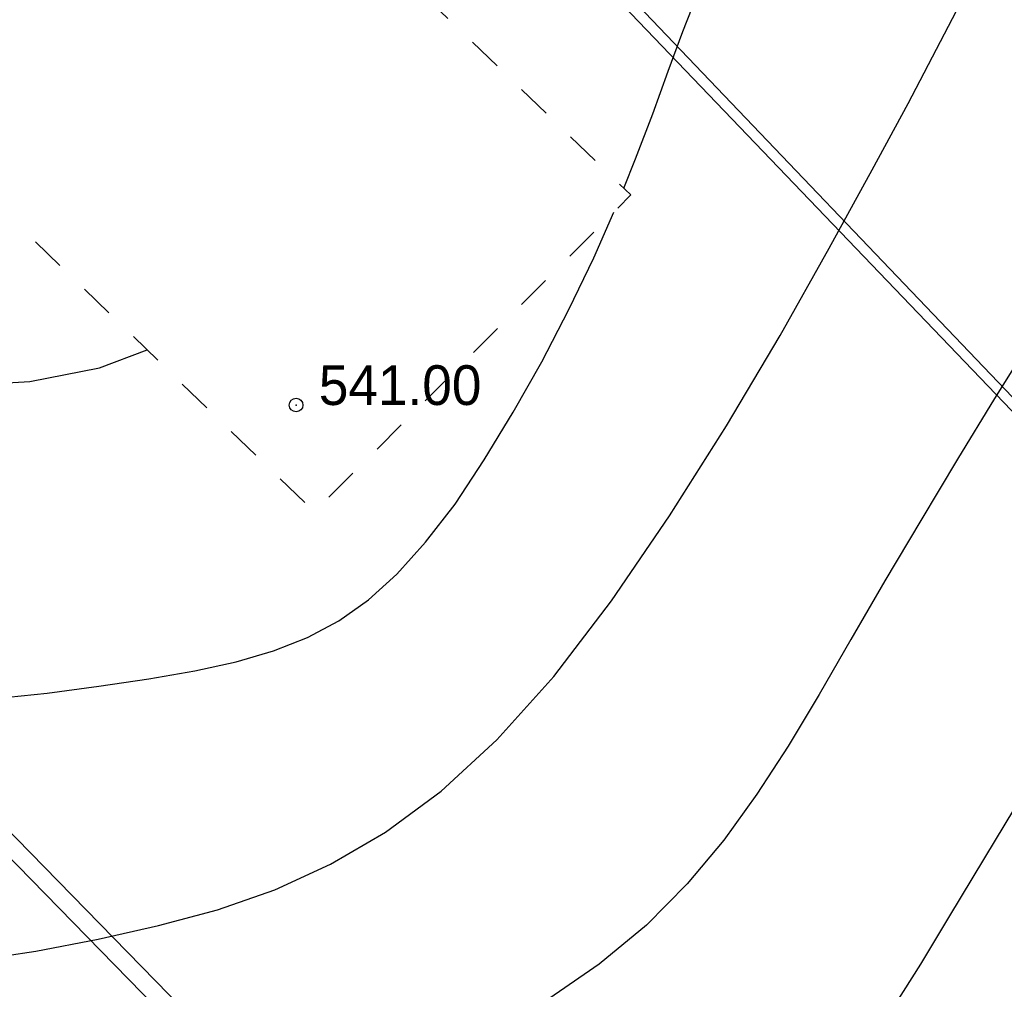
# Model space of a CAD drawing. Extents: x 10527 to 38813, y 13847 to 37526.
# Tile 180 of 256: x 35306 to 35328, y 36412 to 36434. Entities that reach past the tile are written whole.
import ezdxf

# ---------------------------------------------------------------- set-up
doc = ezdxf.new("R2010")
doc.units = 0
doc.header["$LTSCALE"] = 0.5
doc.header["$MEASUREMENT"] = 0
doc.header["$PDMODE"] = 32
doc.header["$PDSIZE"] = 0.3
doc.linetypes.add('CONTI', pattern=[0])
doc.linetypes.add('Д_ТРОТ_ТРУБА', pattern=[3, 1.5, -1.5])
for name, color, linetype in [('(004) Точки рельефа', 7, 'Continuous'), ('(025) Дорога', 7, 'Continuous'), ('(040) Ограда', 7, 'Continuous'), ('GORIZDEFAULT', 32, 'CONTI'), ('PI_TTDEFAULT', 5, 'CONTI'), ('SIT_L0', 250, 'CONTI')]:
    doc.layers.add(name, color=color, linetype=linetype)
doc.layers.add('(032) Горизонтали утолщенные', color=32, linetype='Continuous', lineweight=30)
doc.layers.add('.', color=7, linetype='Continuous', lineweight=15)
doc.styles.add('D-431', font='txt')
doc.styles.get("Standard").update_dxf_attribs({"font": 'times.ttf'})
doc.linetypes.add('ОГРАДА_ГЛИН', pattern='A,4,["|",Standard,S=0.8,R=0,X=0,Y=-0.8],0.5,["|",Standard,S=0.8,R=0,X=0,Y=-0.8],3.5', length=8)

# ---------------------------------------------------------------- blocks, each defined once
blk = doc.blocks.new('gergrgrre')
at = {"layer": '(025) Дорога', "linetype": 'Д_ТРОТ_ТРУБА', "flags": 128}
blk.add_lwpolyline([(360145.999, 4200561.788), (360141.313, 4200556.972), (360139.34, 4200559.023), (360136.946, 4200556.919), (360159.781, 4200534.797), (360166.748, 4200541.774), (360145.999, 4200561.788)], dxfattribs=at)
at = {"layer": '(032) Горизонтали утолщенные', "color": 32}
for points in [[(360131.41, 4200534.32, 542), (360132.21, 4200533.38, 542), (360133.09, 4200532.46, 542), (360134.06, 4200531.52, 542), (360135.1, 4200530.57, 542), (360136.19, 4200529.64, 542), (360137.3, 4200528.74, 542), (360138.41, 4200527.9, 542), (360139.49, 4200527.14, 542), (360140.53, 4200526.48, 542), (360141.49, 4200525.93, 542), (360142.41, 4200525.49, 542), (360143.31, 4200525.15, 542), (360144.21, 4200524.9, 542), (360145.14, 4200524.73, 542), (360146.12, 4200524.62, 542), (360147.19, 4200524.58, 542), (360148.36, 4200524.59, 542), (360149.61, 4200524.66, 542), (360150.92, 4200524.77, 542), (360152.28, 4200524.92, 542), (360153.65, 4200525.13, 542), (360155.02, 4200525.39, 542), (360156.35, 4200525.69, 542)], [(360156.35, 4200525.69, 542), (360157.65, 4200526.04, 542), (360158.91, 4200526.48, 542), (360160.14, 4200527.04, 542), (360161.35, 4200527.75, 542), (360162.57, 4200528.65, 542), (360163.8, 4200529.78, 542), (360165.05, 4200531.17, 542), (360166.32, 4200532.84, 542), (360167.6, 4200534.71, 542), (360168.85, 4200536.69, 542), (360170.03, 4200538.68, 542), (360171.11, 4200540.6, 542), (360172.06, 4200542.33, 542), (360172.85, 4200543.79, 542), (360174.45, 4200546.86, 542), (360174.8, 4200550.65, 542)]]:
    blk.add_polyline3d(points, dxfattribs=at)
at = {"layer": '(040) Ограда', "linetype": 'ОГРАДА_ГЛИН', "flags": 128}
blk.add_lwpolyline([(360140.403, 4200540.738), (360188.33, 4200491.65), (360223.715, 4200455.409), (360264.851, 4200409.871)], dxfattribs=at)
at = {"layer": '(040) Ограда', "flags": 128}
blk.add_lwpolyline([(360140.116, 4200540.458), (360188.044, 4200491.371), (360223.423, 4200455.135), (360264.554, 4200409.603)], dxfattribs=at)
at = {"linetype": 'Continuous', "elevation": 1.643}
blk.add_lwpolyline([(359968.105, 4200751.148), (360144.875, 4200568.598), (360208.905, 4200501.768), (360248.135, 4200449.088), (360280.365, 4200400.868), (360329.345, 4200345.008), (360410.625, 4200285.188), (360473.125, 4200218.998), (360491.256, 4200199.541)], dxfattribs=at)
at = {"layer": 'GORIZDEFAULT', "color": 32}
for points in [[(360179.515, 4200545.24, 542.5), (360179.49, 4200545, 542.5), (360179.32, 4200544.49, 542.5), (360179.04, 4200543.94, 542.5), (360178.67, 4200543.32, 542.5), (360178.2, 4200542.61, 542.5), (360177.64, 4200541.8, 542.5), (360177.01, 4200540.85, 542.5), (360176.3, 4200539.77, 542.5), (360175.55, 4200538.57, 542.5), (360174.75, 4200537.29, 542.5), (360173.94, 4200535.96, 542.5), (360173.13, 4200534.61, 542.5), (360172.34, 4200533.28, 542.5), (360171.59, 4200531.99, 542.5), (360170.89, 4200530.78, 542.5), (360170.21, 4200529.64, 542.5), (360169.52, 4200528.58, 542.5), (360168.79, 4200527.57, 542.5), (360167.99, 4200526.61, 542.5), (360167.09, 4200525.7, 542.5), (360166.05, 4200524.84, 542.5), (360164.85, 4200524.01, 542.5)], [(360152.75, 4200530.69, 541.5), (360153.9, 4200530.81, 541.5), (360155.04, 4200530.96, 541.5), (360156.14, 4200531.12, 541.5), (360157.15, 4200531.3, 541.5)], [(360166.589, 4200541.927, 541.5), (360166.85, 4200542.57, 541.5), (360167.23, 4200543.56, 541.5), (360167.57, 4200544.5, 541.5), (360167.89, 4200545.37, 541.5), (360168.21, 4200546.18, 541.5), (360168.53, 4200546.91, 541.5), (360168.87, 4200547.58, 541.5), (360169.24, 4200548.19, 541.5), (360169.64, 4200548.78, 541.5), (360170.06, 4200549.39, 541.5), (360170.48, 4200550.09, 541.5), (360170.89, 4200550.92, 541.5), (360171.28, 4200551.93, 541.5), (360171.64, 4200553.18, 541.5), (360171.96, 4200554.68, 541.5), (360171.998, 4200554.905, 541.5)], [(360157.15, 4200531.3, 541.5), (360158.06, 4200531.5, 541.5), (360158.88, 4200531.74, 541.5), (360159.63, 4200532.03, 541.5), (360160.32, 4200532.4, 541.5), (360160.97, 4200532.86, 541.5), (360161.6, 4200533.43, 541.5), (360162.23, 4200534.13, 541.5), (360162.88, 4200534.97, 541.5), (360163.52, 4200535.94, 541.5), (360164.16, 4200536.99, 541.5), (360164.79, 4200538.1, 541.5), (360165.38, 4200539.25, 541.5), (360165.93, 4200540.39, 541.5), (360166.369, 4200541.394, 541.5)], [(360183.29, 4200540.808, 543), (360182.87, 4200540.11, 543), (360182.09, 4200538.96, 543), (360181.22, 4200537.71, 543), (360180.28, 4200536.36, 543), (360179.3, 4200534.89, 543), (360178.3, 4200533.34, 543), (360177.3, 4200531.75, 543), (360176.33, 4200530.16, 543), (360175.4, 4200528.63, 543), (360174.53, 4200527.18, 543), (360173.74, 4200525.87, 543), (360173.12, 4200524.84, 543), (360172.55, 4200523.94, 543), (360172.01, 4200523.14, 543), (360171.47, 4200522.42, 543)], [(360146.94, 4200538.34, 541), (360148.57, 4200537.92, 541), (360150.24, 4200537.66, 541), (360151.9, 4200537.57, 541), (360153.52, 4200537.67, 541), (360155.05, 4200537.97, 541), (360156.101, 4200538.362, 541)]]:
    blk.add_polyline3d(points, dxfattribs=at)
at = {"layer": 'PI_TTDEFAULT', "color": 5}
blk.add_point((360159.38, 4200537.15, 541), dxfattribs=at)
at = {"layer": '(004) Точки рельефа', "style": 'D-431'}
blk.add_text('541.00', height=0.875, dxfattribs=at).set_placement((360159.88, 4200537.15))
blk = doc.blocks.new('ееееее')
at = {"layer": 'SIT_L0', "color": 250}
blk.add_line((-352.04, 714.7), (-288.38, 647.62), dxfattribs=at)

msp = doc.modelspace()

# ---------------------------------------------------------------- hatches: boundary and pattern name
at = {"layer": '.', "ltscale": 0.149071}
h = msp.add_hatch(color=256, dxfattribs=at)
h.dxf.hatch_style = 1
h.set_gradient(color1=(255, 255, 255), tint=1)
h.paths.add_polyline_path([(35043.297, 36082.013), (36343.297, 36082.013), (36343.297, 37217.013), (35043.297, 37217.013)])
h.paths.add_polyline_path([(35058.297, 37202.013), (36328.297, 37202.013), (36328.297, 36097.013), (35058.297, 36097.013)], flags=16)

# ---------------------------------------------------------------- block references
at = {"linetype": 'Continuous'}
msp.add_blockref('gergrgrre', (-324846.944, -4164111.878), dxfattribs=at)
at = {"color": 0, "rotation": 0.1683458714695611}
msp.add_blockref('ееееее', (35652.513, 35743.025), dxfattribs=at)

doc.saveas('drawing.dxf')
